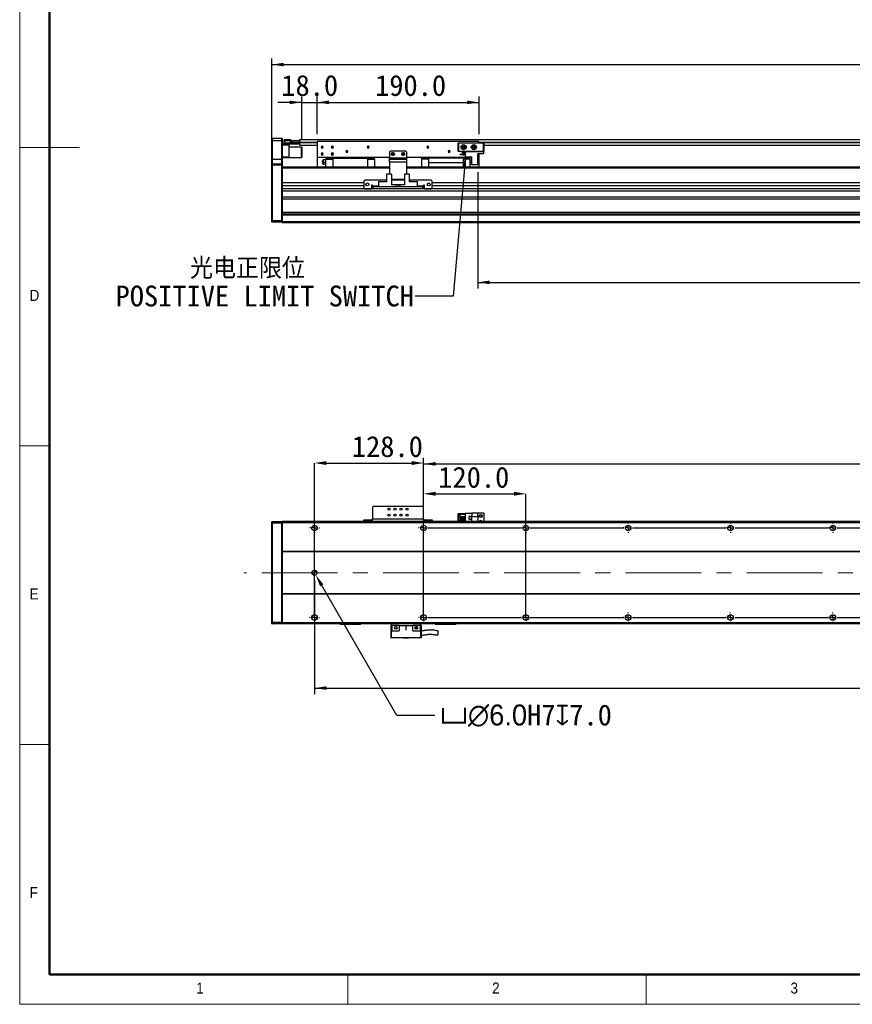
# Model space of a CAD drawing. Header units: millimetres. Extents: x 35 to 2924, y 35 to 2044.
# Tile 1 of 9: x 35 to 1012, y 35 to 1189. Entities that reach past the tile are written whole.
import ezdxf

# ---------------------------------------------------------------- set-up
doc = ezdxf.new("R2010")
doc.units = ezdxf.units.MM
doc.header["$LTSCALE"] = 7
doc.header["$PDSIZE"] = -1
doc.linetypes.add('CENTERX2', pattern=[20.32, 12.7, -2.54, 2.54, -2.54])
doc.layers.add('DIMNS', color=7, linetype='Continuous')
doc.styles.add('SLDTEXTSTYLE1', font='Gothic.ttf', dxfattribs={"width": 0.913})
doc.styles.add('SLDTEXTSTYLE10', font='txt', dxfattribs={"bigfont": 'bigfont'})
doc.styles.add('SLDTEXTSTYLE9', font='txt')
doc.dimstyles.new('SLDDIMSTYLE0', dxfattribs={"dimtxt": 24.5, "dimasz": 14, "dimexe": 0, "dimexo": 0.0625, "dimgap": 6.125, "dimtad": 2, "dimdec": 1, "dimrnd": 1e-09, "dimzin": 4, "dimdsep": 46, "dimtxsty": 'SLDTEXTSTYLE9', "dimsah": 1, "dimcen": 0.09, "dimadec": 0, "dimazin": 1, "dimtfac": 1, "dimtdec": 1, "dimtofl": 0, "dimtmove": 0, "dimatfit": 3, "dimfxl": 0, "dimfrac": 2, "dimtolj": 1, "dimtzin": 12, "dimarcsym": 0})
doc.dimstyles.new('SLDDIMSTYLE1', dxfattribs={"dimtxt": 24.5, "dimasz": 14, "dimexe": 0, "dimexo": 0.0625, "dimgap": 6.125, "dimtad": 2, "dimdec": 1, "dimrnd": 1e-09, "dimzin": 4, "dimdsep": 46, "dimtxsty": 'SLDTEXTSTYLE9', "dimsah": 1, "dimcen": 0.09, "dimadec": 0, "dimazin": 1, "dimtfac": 1, "dimtdec": 1, "dimtmove": 0, "dimatfit": 0, "dimfxl": 0, "dimfrac": 2, "dimtolj": 1, "dimtzin": 12, "dimarcsym": 0})
doc.dimstyles.new('SLDDIMSTYLE2', dxfattribs={"dimtxt": 0.18, "dimasz": 14, "dimexe": 0, "dimexo": 0.0625, "dimgap": 0, "dimtad": 0, "dimtih": 1, "dimtoh": 1, "dimdec": 0, "dimrnd": 1e-09, "dimzin": 0, "dimdsep": 46, "dimtxsty": 'Standard', "dimsah": 1, "dimcen": 0.09, "dimadec": 0, "dimazin": 0, "dimtfac": 14, "dimtdec": 0, "dimtofl": 0, "dimtmove": 0, "dimatfit": 3, "dimfxl": 0, "dimfrac": 2, "dimtolj": 1, "dimtzin": 0, "dimarcsym": 0})
doc.dimstyles.new('SLDDIMSTYLE4', dxfattribs={"dimtxt": 24.5, "dimasz": 14, "dimexe": 0, "dimexo": 0.0625, "dimgap": 6.125, "dimtad": 0, "dimtih": 1, "dimtoh": 1, "dimdec": 1, "dimrnd": 1e-09, "dimzin": 4, "dimdsep": 46, "dimtxsty": 'SLDTEXTSTYLE9', "dimsah": 1, "dimcen": 0, "dimadec": 0, "dimazin": 1, "dimtfac": 1, "dimtdec": 1, "dimtofl": 0, "dimtmove": 0, "dimatfit": 3, "dimfxl": 0, "dimfrac": 2, "dimtolj": 1, "dimtzin": 12, "dimarcsym": 0})

# ---------------------------------------------------------------- blocks, each defined once
blk = doc.blocks.new('_D')
at = {"layer": 'DIMNS'}
for p, q in [((330.8, 1027.7), (330.8, 1143.6)), ((2366.8, 1027.7), (2366.8, 1143.6)), ((330.8, 1136.6), (2366.8, 1136.6))]:
    blk.add_line(p, q, dxfattribs=at)
for points in [[(330.8, 1136.6), (344.8, 1134.5), (344.8, 1138.7)], [(2366.8, 1136.6), (2352.8, 1138.7), (2352.8, 1134.5)]]:
    blk.add_solid(points, dxfattribs=at)
at = {"layer": 'DIMNS', "insert": (1302.7, 1168.7), "char_height": 24.5, "attachment_point": 1, "style": 'SLDTEXTSTYLE9'}
blk.add_mtext('2036.0', dxfattribs=at)
blk = doc.blocks.new('_D_1')
at = {"layer": 'DIMNS'}
for p, q in [((365.8, 1048.4), (365.8, 1099.3)), ((383.8, 1055.2), (383.8, 1099.3)), ((365.8, 1092.3), (337.8, 1092.3)), ((365.8, 1092.3), (383.8, 1092.3)), ((383.8, 1092.3), (411.8, 1092.3))]:
    blk.add_line(p, q, dxfattribs=at)
for points in [[(365.8, 1092.3), (351.8, 1094.4), (351.8, 1090.2)], [(383.8, 1092.3), (397.8, 1090.2), (397.8, 1094.4)]]:
    blk.add_solid(points, dxfattribs=at)
at = {"layer": 'DIMNS', "insert": (341.9, 1124.4), "char_height": 24.5, "attachment_point": 1, "style": 'SLDTEXTSTYLE9'}
blk.add_mtext('18.0', dxfattribs=at)
blk = doc.blocks.new('_D_2')
at = {"layer": 'DIMNS'}
for p, q in [((383.8, 1055.2), (383.8, 1099.3)), ((573.8, 1055.2), (573.8, 1099.3)), ((383.8, 1092.3), (573.8, 1092.3))]:
    blk.add_line(p, q, dxfattribs=at)
for points in [[(383.8, 1092.3), (397.8, 1090.2), (397.8, 1094.4)], [(573.8, 1092.3), (559.8, 1094.4), (559.8, 1090.2)]]:
    blk.add_solid(points, dxfattribs=at)
at = {"layer": 'DIMNS', "insert": (451.9, 1124.4), "char_height": 24.5, "attachment_point": 1, "style": 'SLDTEXTSTYLE9'}
blk.add_mtext('190.0', dxfattribs=at)
blk = doc.blocks.new('_D_4')
at = {"layer": 'DIMNS'}
for p, q in [((572.3, 1010.4), (572.3, 874.3)), ((2092.3, 1006.9), (2092.3, 874.3)), ((572.3, 881.3), (2092.3, 881.3))]:
    blk.add_line(p, q, dxfattribs=at)
for points in [[(572.3, 881.3), (586.3, 879.2), (586.3, 883.4)], [(2092.3, 881.3), (2078.3, 883.4), (2078.3, 879.2)]]:
    blk.add_solid(points, dxfattribs=at)
at = {"layer": 'DIMNS', "char_height": 24.5, "attachment_point": 1, "style": 'SLDTEXTSTYLE9'}
for s, insert in [('Stroke T=', (1235.1, 913.4)), ('1520.0', (1376.6, 913.4))]:
    blk.add_mtext(s, dxfattribs=dict(at, insert=insert))
blk = doc.blocks.new('SW_NOTE_3')
at = {"layer": 'DIMNS', "color": 0, "char_height": 24.5, "attachment_point": 1}
for s, insert, style in [('    光电正限位', (-351.6, 45), 'SLDTEXTSTYLE10'), ('POSITIVE LIMIT SWITCH', (-351.6, 12.6), 'SLDTEXTSTYLE9')]:
    blk.add_mtext(s, dxfattribs=dict(at, insert=insert, style=style))
blk = doc.blocks.new('_D_13')
at = {"layer": 'DIMNS'}
for p, q in [((380.8, 532), (380.8, 398.7)), ((2316.8, 526.4), (2316.8, 398.7)), ((380.8, 405.7), (2316.8, 405.7))]:
    blk.add_line(p, q, dxfattribs=at)
for points in [[(380.8, 405.7), (394.8, 403.6), (394.8, 407.8)], [(2316.8, 405.7), (2302.8, 407.8), (2302.8, 403.6)]]:
    blk.add_solid(points, dxfattribs=at)
at = {"layer": 'DIMNS', "insert": (1319.4, 437.8), "char_height": 24.5, "attachment_point": 1, "style": 'SLDTEXTSTYLE9'}
blk.add_mtext('1936.0', dxfattribs=at)
blk = doc.blocks.new('_D_15')
at = {"layer": 'Defpoints', "color": 0}
for p in [(379.3, 543.5), (382.3, 538.3)]:
    blk.add_point(p, dxfattribs=at)
at = {"layer": 'DIMNS', "color": 0, "lineweight": -2}
for p, q in [((477.3, 373.7), (389.3, 526.1)), ((522, 373.7), (477.3, 373.7))]:
    blk.add_line(p, q, dxfattribs=at)
at = {"layer": 'DIMNS', "color": 0}
blk.add_solid([(391.3, 527.3), (387.3, 525), (382.3, 538.3)], dxfattribs=at)
at = {"layer": 'DIMNS', "color": 0, "insert": (528.2, 386.4), "char_height": 24.5, "attachment_point": 1, "style": 'SLDTEXTSTYLE9'}
blk.add_mtext('\\A1;{\\fGDT|b0|i0|c134|p2;v\\fMS PGothic|b0|i0|c128|p34;∅6.0}H7{\\fGDT|b0|i0|c134|p2;x}7.0', dxfattribs=at)
blk = doc.blocks.new('_D_18')
at = {"layer": 'DIMNS'}
for p, q in [((508.8, 608.1), (508.8, 675.5)), ((2188.8, 608.1), (2188.8, 675.5)), ((508.8, 668.5), (2188.8, 668.5))]:
    blk.add_line(p, q, dxfattribs=at)
for points in [[(508.8, 668.5), (522.8, 666.4), (522.8, 670.6)], [(2188.8, 668.5), (2174.8, 670.6), (2174.8, 666.4)]]:
    blk.add_solid(points, dxfattribs=at)
at = {"layer": 'DIMNS', "char_height": 24.5, "attachment_point": 1, "style": 'SLDTEXTSTYLE9'}
for s, insert in [('1680.0', (1184.4, 700.6)), ('=14×120.0(PITCH)', (1280.1, 700.6))]:
    blk.add_mtext(s, dxfattribs=dict(at, insert=insert))
blk = doc.blocks.new('_D_19')
at = {"layer": 'Defpoints', "color": 0}
for p in [(628.8, 633.5), (508.8, 599.2), (628.8, 488.4)]:
    blk.add_point(p, dxfattribs=at)
at = {"layer": 'DIMNS', "color": 0, "lineweight": -2}
for p, q in [((508.8, 599.3), (508.8, 633.5)), ((522.8, 633.5), (614.8, 633.5)), ((628.8, 488.4), (628.8, 633.5))]:
    blk.add_line(p, q, dxfattribs=at)
at = {"layer": 'DIMNS', "color": 0}
for points in [[(522.8, 635.8), (522.8, 631.2), (508.8, 633.5)], [(614.8, 635.8), (614.8, 631.2), (628.8, 633.5)]]:
    blk.add_solid(points, dxfattribs=at)
at = {"layer": 'DIMNS', "color": 0, "insert": (567.7, 665.1), "char_height": 24.5, "attachment_point": 2, "style": 'SLDTEXTSTYLE9'}
blk.add_mtext('\\A1;120.0', dxfattribs=at)
blk = doc.blocks.new('_D_20')
at = {"layer": 'Defpoints', "color": 0}
for p in [(508.8, 669.5), (380.8, 488.4), (508.8, 488.4)]:
    blk.add_point(p, dxfattribs=at)
at = {"layer": 'DIMNS', "color": 0, "lineweight": -2}
for p, q in [((380.8, 488.4), (380.8, 669.5)), ((394.8, 669.5), (494.8, 669.5)), ((508.8, 488.4), (508.8, 669.5))]:
    blk.add_line(p, q, dxfattribs=at)
at = {"layer": 'DIMNS', "color": 0}
for points in [[(394.8, 671.8), (394.8, 667.2), (380.8, 669.5)], [(494.8, 671.8), (494.8, 667.2), (508.8, 669.5)]]:
    blk.add_solid(points, dxfattribs=at)
at = {"layer": 'DIMNS', "color": 0, "insert": (466.3, 701.1), "char_height": 24.5, "attachment_point": 2, "style": 'SLDTEXTSTYLE9'}
blk.add_mtext('\\A1;128.0', dxfattribs=at)
blk = doc.blocks.new('SW_CENTERMARKSYMBOL_1')
at = {"layer": 'DIMNS', "color": 0}
for p, q in [((-5.08, 105), (-5.84, 105)), ((0, 105), (-2.54, 105)), ((0, 110.08), (0, 110.84)), ((0, 105), (0, 107.54)), ((0, 105), (0, 102.46)), ((0, 105), (2.54, 105)), ((5.08, 105), (5.84, 105)), ((242.92, 105), (242.16, 105)), ((248, 105), (245.46, 105)), ((248, 110.08), (248, 110.84)), ((248, 105), (248, 107.54)), ((248, 105), (248, 102.46)), ((248, 105), (250.54, 105)), ((253.08, 105), (253.84, 105)), ((0, 99.92), (0, 99.16)), ((248, 99.92), (248, 99.16)), ((-5.08, 0), (-5.84, 0)), ((0, 0), (-2.54, 0)), ((0, 5.08), (0, 5.84)), ((0, 0), (0, 2.54)), ((0, 0), (0, -2.54)), ((0, 0), (2.54, 0)), ((5.08, 0), (5.84, 0)), ((0, -5.08), (0, -5.84))]:
    blk.add_line(p, q, dxfattribs=at)
blk = doc.blocks.new('SW_CENTERMARKSYMBOL_2')
at = {"layer": 'DIMNS', "color": 0}
for p, q in [((-125.08, 0), (-125.84, 0)), ((-120, 0), (-122.54, 0)), ((-120, 5.08), (-120, 5.84)), ((-120, 0), (-120, 2.54)), ((-120, 0), (-120, -2.54)), ((-120, 0), (-117.46, 0)), ((-114.92, 0), (-5.08, 0)), ((-5.08, 0), (-5.84, 0)), ((0, 0), (-2.54, 0)), ((0, 0), (-2.54, 0)), ((0, 5.08), (0, 5.84)), ((0, 0), (0, 2.54)), ((0, 0), (0, 2.54)), ((0, 0), (0, -2.54)), ((0, 0), (2.54, 0)), ((0, 0), (0, -2.54)), ((0, 0), (2.54, 0)), ((5.08, 0), (5.84, 0)), ((5.08, 0), (114.92, 0)), ((114.92, 0), (114.16, 0)), ((120, 0), (117.46, 0)), ((120, 0), (117.46, 0)), ((120, 0), (117.46, 0)), ((120, 5.08), (120, 5.84)), ((120, 0), (120, 2.54)), ((120, 0), (120, 2.54)), ((120, 0), (120, 2.54)), ((120, 0), (120, -2.54)), ((120, 0), (122.54, 0)), ((120, 0), (120, -2.54)), ((120, 0), (122.54, 0)), ((120, 0), (120, -2.54)), ((120, 0), (122.54, 0)), ((125.08, 0), (125.84, 0)), ((125.08, 0), (234.92, 0)), ((234.92, 0), (234.16, 0)), ((240, 0), (237.46, 0)), ((240, 0), (237.46, 0)), ((240, 0), (237.46, 0)), ((240, 0), (237.46, 0)), ((240, 5.08), (240, 5.84)), ((240, 0), (240, 2.54)), ((240, 0), (240, 2.54)), ((240, 0), (240, 2.54)), ((240, 0), (240, 2.54)), ((240, 0), (240, -2.54)), ((240, 0), (242.54, 0)), ((240, 0), (240, -2.54)), ((240, 0), (242.54, 0)), ((240, 0), (240, -2.54)), ((240, 0), (242.54, 0)), ((240, 0), (240, -2.54)), ((240, 0), (242.54, 0)), ((245.08, 0), (245.84, 0)), ((245.08, 0), (354.92, 0)), ((354.92, 0), (354.16, 0)), ((360, 0), (357.46, 0)), ((360, 0), (357.46, 0)), ((360, 0), (357.46, 0)), ((360, 0), (357.46, 0)), ((360, 0), (357.46, 0)), ((360, 5.08), (360, 5.84)), ((360, 0), (360, 2.54)), ((360, 0), (360, 2.54)), ((360, 0), (360, 2.54)), ((360, 0), (360, 2.54)), ((360, 0), (360, 2.54)), ((360, 0), (360, -2.54)), ((360, 0), (362.54, 0)), ((360, 0), (360, -2.54)), ((360, 0), (362.54, 0)), ((360, 0), (360, -2.54)), ((360, 0), (362.54, 0)), ((360, 0), (360, -2.54)), ((360, 0), (362.54, 0)), ((360, 0), (360, -2.54)), ((360, 0), (362.54, 0)), ((365.08, 0), (365.84, 0)), ((365.08, 0), (474.92, 0)), ((-120, -5.08), (-120, -5.84)), ((0, -5.08), (0, -5.84)), ((120, -5.08), (120, -5.84)), ((240, -5.08), (240, -5.84)), ((360, -5.08), (360, -5.84))]:
    blk.add_line(p, q, dxfattribs=at)
blk = doc.blocks.new('SW_CENTERMARKSYMBOL_3')
at = {"layer": 'DIMNS', "color": 0}
for p, q in [((-245.08, 0), (-245.84, 0)), ((-240, 0), (-242.54, 0)), ((-240, 5.08), (-240, 5.84)), ((-240, 0), (-240, 2.54)), ((-240, 0), (-240, -2.54)), ((-240, 0), (-237.46, 0)), ((-234.92, 0), (-125.08, 0)), ((-125.08, 0), (-125.84, 0)), ((-120, 0), (-122.54, 0)), ((-120, 0), (-122.54, 0)), ((-120, 5.08), (-120, 5.84)), ((-120, 0), (-120, 2.54)), ((-120, 0), (-120, 2.54)), ((-120, 0), (-120, -2.54)), ((-120, 0), (-117.46, 0)), ((-120, 0), (-120, -2.54)), ((-120, 0), (-117.46, 0)), ((-114.92, 0), (-114.16, 0)), ((-114.92, 0), (-5.08, 0)), ((-5.08, 0), (-5.84, 0)), ((0, 0), (-2.54, 0)), ((0, 0), (-2.54, 0)), ((0, 0), (-2.54, 0)), ((0, 5.08), (0, 5.84)), ((0, 0), (0, 2.54)), ((0, 0), (0, 2.54)), ((0, 0), (0, 2.54)), ((0, 0), (0, -2.54)), ((0, 0), (2.54, 0)), ((0, 0), (0, -2.54)), ((0, 0), (2.54, 0)), ((0, 0), (0, -2.54)), ((0, 0), (2.54, 0)), ((5.08, 0), (5.84, 0)), ((5.08, 0), (114.92, 0)), ((114.92, 0), (114.16, 0)), ((120, 0), (117.46, 0)), ((120, 0), (117.46, 0)), ((120, 0), (117.46, 0)), ((120, 0), (117.46, 0)), ((120, 5.08), (120, 5.84)), ((120, 0), (120, 2.54)), ((120, 0), (120, 2.54)), ((120, 0), (120, 2.54)), ((120, 0), (120, 2.54)), ((120, 0), (120, -2.54)), ((120, 0), (122.54, 0)), ((120, 0), (120, -2.54)), ((120, 0), (122.54, 0)), ((120, 0), (120, -2.54)), ((120, 0), (122.54, 0)), ((120, 0), (120, -2.54)), ((120, 0), (122.54, 0)), ((125.08, 0), (125.84, 0)), ((125.08, 0), (234.92, 0)), ((234.92, 0), (234.16, 0)), ((240, 0), (237.46, 0)), ((240, 0), (237.46, 0)), ((240, 0), (237.46, 0)), ((240, 0), (237.46, 0)), ((240, 0), (237.46, 0)), ((240, 5.08), (240, 5.84)), ((240, 0), (240, 2.54)), ((240, 0), (240, 2.54)), ((240, 0), (240, 2.54)), ((240, 0), (240, 2.54)), ((240, 0), (240, 2.54)), ((240, 0), (240, -2.54)), ((240, 0), (242.54, 0)), ((240, 0), (240, -2.54)), ((240, 0), (242.54, 0)), ((240, 0), (240, -2.54)), ((240, 0), (242.54, 0)), ((240, 0), (240, -2.54)), ((240, 0), (242.54, 0)), ((240, 0), (240, -2.54)), ((240, 0), (242.54, 0)), ((245.08, 0), (245.84, 0)), ((245.08, 0), (354.92, 0)), ((-240, -5.08), (-240, -5.84)), ((-120, -5.08), (-120, -5.84)), ((0, -5.08), (0, -5.84)), ((120, -5.08), (120, -5.84)), ((240, -5.08), (240, -5.84))]:
    blk.add_line(p, q, dxfattribs=at)
blk = doc.blocks.new('SW_DOWELSYMBOL_0')
at = {"linetype": 'Continuous', "lineweight": 18}
h = blk.add_hatch(color=0, dxfattribs=at)
edge = h.paths.add_edge_path(flags=0)
edge.add_arc((0, 0), 3, 180, 270)
edge.add_line((0, -3), (0, 0))
edge.add_line((0, 0), (-3, 0))
h = blk.add_hatch(color=0, dxfattribs=at)
edge = h.paths.add_edge_path(flags=0)
edge.add_arc((0, 0), 3, 0, 90)
edge.add_line((0, 3), (0, 0))
edge.add_line((0, 0), (3, 0))
at = {"layer": 'DIMNS', "color": 0}
blk.add_circle((0, 0), 3, dxfattribs=at)

msp = doc.modelspace()

# ---------------------------------------------------------------- linework, layer by layer
at = {"color": 7, "linetype": 'Continuous', "lineweight": 18}
for p, q in [((35, 2044), (35, 35)), ((70, 2009), (70, 70)), ((35, 1039.5), (105, 1039.5)), ((35, 689.5), (70, 689.5)), ((70, 339.5), (35, 339.5)), ((70, 70), (2870, 70)), ((420, 35), (420, 70)), ((770, 70), (770, 35)), ((861, 70), (2870, 70)), ((35, 35), (2905, 35))]:
    msp.add_line(p, q, dxfattribs=at)
at = {"color": 7, "linetype": 'Continuous', "lineweight": 50}
for p, q in [((70, 2009), (70, 70)), ((70, 70), (2870, 70))]:
    msp.add_line(p, q, dxfattribs=at)
at = {"color": 7, "linetype": 'Continuous', "lineweight": 25}
for p, q in [((331.08, 1050.27), (330.78, 1049.97)), ((330.78, 1047.27), (330.78, 1049.97)), ((331.08, 1047.27), (330.78, 1047.27)), ((330.78, 1025.27), (330.78, 1047.27)), ((331.08, 1050.27), (331.08, 1047.27)), ((331.08, 1050.27), (342.48, 1050.27)), ((331.08, 1047.27), (331.08, 1025.27)), ((342.48, 1047.27), (331.08, 1047.27)), ((342.48, 1047.27), (342.48, 1050.27)), ((342.48, 1050.27), (342.78, 1049.97)), ((342.48, 1025.27), (342.48, 1047.27)), ((342.48, 1047.27), (342.78, 1047.27)), ((342.78, 1049.97), (342.78, 1047.27)), ((342.78, 1047.27), (342.78, 1025.27)), ((342.78, 1043.27), (345.58, 1043.27)), ((350.78, 1042.27), (342.78, 1042.27)), ((345.28, 1048.47), (345.58, 1048.77)), ((345.28, 1047.27), (345.28, 1048.47)), ((345.28, 1044.77), (345.28, 1047.27)), ((345.28, 1047.27), (345.58, 1047.27)), ((345.28, 1043.57), (345.28, 1044.77)), ((345.58, 1044.77), (345.28, 1044.77)), ((345.58, 1043.27), (345.28, 1043.57)), ((345.58, 1048.77), (345.58, 1047.27)), ((345.58, 1048.77), (352.78, 1048.77)), ((345.58, 1047.27), (345.58, 1044.77)), ((352.78, 1047.27), (345.58, 1047.27)), ((345.58, 1044.77), (345.58, 1043.27)), ((345.58, 1044.77), (362.98, 1044.77)), ((362.98, 1043.27), (345.58, 1043.27)), ((350.78, 1043.27), (350.78, 1042.27)), ((350.78, 1042.27), (350.78, 1028.27)), ((365.48, 1039.77), (350.78, 1039.77)), ((352.78, 1048.77), (352.78, 1047.27)), ((352.78, 1044.97), (352.78, 1047.27)), ((352.78, 1045.27), (362.98, 1045.27)), ((362.98, 1044.97), (352.78, 1044.97)), ((353.28, 1045.27), (353.28, 1045.47)), ((353.28, 1045.47), (353.78, 1045.47)), ((353.78, 1045.47), (353.78, 1047.47)), ((353.78, 1047.47), (354.28, 1047.47)), ((354.28, 1045.47), (353.78, 1045.47)), ((354.28, 1047.47), (354.28, 1045.47)), ((354.28, 1047.47), (363.28, 1047.47)), ((354.28, 1045.47), (363.28, 1045.47)), ((362.98, 1045.27), (363.28, 1044.97)), ((362.98, 1045.27), (362.98, 1044.97)), ((362.98, 1045.27), (363.78, 1045.27)), ((362.98, 1044.77), (362.98, 1044.97)), ((362.98, 1044.97), (363.28, 1044.97)), ((362.98, 1043.27), (362.98, 1044.77)), ((362.98, 1044.77), (363.28, 1044.77)), ((362.98, 1043.27), (363.28, 1043.57)), ((363.28, 1045.47), (363.28, 1047.47)), ((363.28, 1047.47), (363.78, 1047.47)), ((363.78, 1045.47), (363.28, 1045.47)), ((363.28, 1044.97), (363.28, 1044.77)), ((363.28, 1044.77), (363.28, 1043.57)), ((363.78, 1048.62), (2334.78, 1048.62)), ((363.78, 1047.47), (363.78, 1048.62)), ((363.78, 1047.47), (363.78, 1047.28)), ((363.78, 1045.62), (363.78, 1047.28)), ((363.78, 1045.12), (363.78, 1045.62)), ((363.78, 1042.12), (363.78, 1045.12)), ((363.78, 1042.12), (383.78, 1042.12)), ((365.78, 1039.47), (365.48, 1039.77)), ((365.48, 1028.17), (365.48, 1039.77)), ((365.78, 1039.47), (365.78, 1028.45)), ((573.78, 1046.27), (383.78, 1046.27)), ((383.78, 1046.27), (383.78, 1027.77)), ((389.78, 1039.77), (388.53, 1039.77)), ((389.78, 1039.77), (391.03, 1039.77)), ((401.78, 1039.77), (400.53, 1039.77)), ((401.78, 1039.77), (403.03, 1039.77)), ((443.78, 1039.77), (442.53, 1039.77)), ((443.78, 1039.77), (445.03, 1039.77)), ((513.78, 1039.77), (512.53, 1039.77)), ((513.78, 1039.77), (515.03, 1039.77)), ((549.28, 1044.47), (549.58, 1044.77)), ((549.28, 1035.07), (549.28, 1044.47)), ((549.58, 1044.35), (549.28, 1044.47)), ((549.58, 1044.77), (549.7, 1044.47)), ((549.58, 1044.77), (578.98, 1044.77)), ((549.7, 1044.47), (549.58, 1044.35)), ((549.58, 1044.35), (549.58, 1035.2)), ((578.85, 1044.47), (549.7, 1044.47)), ((555.78, 1039.77), (554.53, 1039.77)), ((555.78, 1039.77), (557.03, 1039.77)), ((567.78, 1039.77), (566.53, 1039.77)), ((567.78, 1039.77), (569.03, 1039.77)), ((573.78, 1046.27), (573.78, 1044.77)), ((578.98, 1044.77), (578.85, 1044.47)), ((578.98, 1044.35), (578.85, 1044.47)), ((578.98, 1044.77), (579.28, 1044.47)), ((579.28, 1044.47), (578.98, 1044.35)), ((578.98, 1035.2), (578.98, 1044.35)), ((579.28, 1044.47), (579.28, 1035.07)), ((579.28, 1042.12), (2120.28, 1042.12)), ((342.78, 1028.27), (350.78, 1028.27)), ((350.78, 1027.27), (342.78, 1027.27)), ((350.78, 1028.27), (350.78, 1027.27)), ((350.78, 1027.77), (365.48, 1027.77)), ((365.48, 1027.77), (365.48, 1028.17)), ((365.48, 1027.77), (365.78, 1028.07)), ((365.78, 1028.45), (365.78, 1028.07)), ((468.78, 1027.77), (383.78, 1027.77)), ((383.78, 1027.77), (383.78, 1016.27)), ((389.78, 1031.77), (388.53, 1031.77)), ((389.78, 1031.77), (391.03, 1031.77)), ((401.78, 1031.77), (400.53, 1031.77)), ((401.78, 1031.77), (403.03, 1031.77)), ((402.53, 1026.77), (402.53, 1027.77)), ((418.78, 1034.77), (417.53, 1034.77)), ((418.78, 1034.77), (420.03, 1034.77)), ((443.03, 1026.77), (443.03, 1027.77)), ((469.78, 1035.27), (468.78, 1034.27)), ((468.78, 1034.27), (468.78, 1027.27)), ((468.78, 1027.27), (488.78, 1027.27)), ((468.78, 1025.77), (468.78, 1027.27)), ((487.78, 1035.27), (469.78, 1035.27)), ((472.78, 1031.77), (471.53, 1031.77)), ((472.78, 1031.77), (474.03, 1031.77)), ((484.78, 1031.77), (483.53, 1031.77)), ((484.78, 1031.77), (486.03, 1031.77)), ((488.78, 1034.27), (487.78, 1035.27)), ((488.78, 1034.27), (488.78, 1027.27)), ((565.33, 1027.77), (488.78, 1027.77)), ((488.78, 1027.27), (488.78, 1025.77)), ((514.53, 1027.77), (514.53, 1026.77)), ((538.78, 1034.77), (537.53, 1034.77)), ((538.78, 1034.77), (540.03, 1034.77)), ((549.58, 1035.2), (549.28, 1035.07)), ((549.58, 1034.77), (549.28, 1035.07)), ((549.58, 1035.2), (549.7, 1035.07)), ((549.7, 1035.07), (549.58, 1034.77)), ((557.78, 1034.77), (549.58, 1034.77)), ((549.7, 1035.07), (578.85, 1035.07)), ((551.58, 1031.22), (551.58, 1031.52)), ((551.58, 1031.52), (557.78, 1031.52)), ((551.58, 1031.22), (557.78, 1031.22)), ((553.98, 1034.17), (557.78, 1034.17)), ((553.98, 1033.47), (553.98, 1034.17)), ((553.98, 1033.47), (557.78, 1033.47)), ((554.53, 1031.77), (554.55, 1031.52)), ((555.78, 1031.77), (554.53, 1031.77)), ((555.03, 1026.77), (555.03, 1027.77)), ((555.78, 1031.77), (557.03, 1031.77)), ((557, 1031.52), (557.03, 1031.77)), ((557.78, 1028.57), (557.78, 1034.77)), ((557.78, 1034.77), (579.28, 1034.77)), ((557.78, 1028.57), (565.33, 1028.57)), ((565.33, 1019.27), (565.33, 1028.57)), ((572.28, 1019.27), (572.28, 1032.17)), ((579.28, 1032.17), (572.28, 1032.17)), ((573.78, 1027.77), (572.28, 1027.77)), ((573.78, 1032.17), (573.78, 1027.77)), ((573.78, 1027.77), (573.78, 1016.27)), ((578.85, 1035.07), (578.98, 1035.2)), ((578.85, 1035.07), (578.98, 1034.77)), ((579.28, 1035.07), (578.98, 1035.2)), ((579.28, 1035.07), (578.98, 1034.77)), ((579.28, 1032.17), (579.28, 1034.77)), ((331.08, 1025.27), (330.78, 1025.27)), ((330.78, 1019.97), (330.78, 1025.27)), ((331.08, 1020.27), (330.78, 1019.97)), ((330.78, 1018.77), (330.78, 1019.97)), ((330.78, 953.9), (330.78, 1018.77)), ((331.08, 1018.77), (330.78, 1018.77)), ((331.08, 1025.27), (331.08, 1020.27)), ((342.48, 1025.27), (331.08, 1025.27)), ((331.08, 1020.27), (331.08, 1018.77)), ((331.08, 1020.27), (342.48, 1020.27)), ((331.08, 1018.77), (331.08, 953.77)), ((342.48, 1018.77), (331.08, 1018.77)), ((342.48, 1020.27), (342.48, 1025.27)), ((342.78, 1025.27), (342.48, 1025.27)), ((342.48, 1018.77), (342.48, 1020.27)), ((342.78, 1019.97), (342.48, 1020.27)), ((342.48, 953.77), (342.48, 1018.77)), ((342.78, 1018.77), (342.48, 1018.77)), ((342.78, 1025.27), (342.78, 1019.97)), ((342.78, 1019.97), (342.78, 1018.77)), ((342.78, 1018.77), (342.78, 1015.99)), ((468.78, 1016.27), (342.78, 1016.27)), ((342.78, 1015.99), (342.78, 1015.27)), ((394.28, 1024.77), (391.96, 1024.77)), ((391.96, 1022.27), (394.28, 1022.27)), ((394.28, 1019.77), (391.96, 1019.77)), ((402.53, 1026.67), (394.28, 1026.67)), ((394.28, 1026.67), (394.28, 1025.72)), ((394.28, 1025.72), (402.53, 1025.72)), ((394.28, 1016.27), (394.28, 1025.72)), ((402.53, 1026.77), (443.03, 1026.77)), ((402.53, 1016.27), (402.53, 1026.77)), ((443.03, 1026.77), (443.03, 1016.27)), ((451.28, 1026.67), (443.03, 1026.67)), ((443.03, 1025.72), (451.28, 1025.72)), ((451.28, 1025.72), (451.28, 1026.67)), ((451.28, 1025.72), (451.28, 1016.27)), ((468.78, 1025.77), (488.78, 1025.77)), ((468.78, 1022.27), (468.78, 1025.77)), ((468.78, 1022.27), (468.78, 1008.02)), ((488.78, 1022.27), (468.78, 1022.27)), ((488.78, 1025.77), (488.78, 1022.27)), ((488.78, 1022.27), (488.78, 1008.02)), ((2092.28, 1016.27), (488.78, 1016.27)), ((514.53, 1026.67), (506.28, 1026.67)), ((506.28, 1026.67), (506.28, 1025.72)), ((514.53, 1025.72), (506.28, 1025.72)), ((506.28, 1025.72), (506.28, 1016.27)), ((555.03, 1026.77), (514.53, 1026.77)), ((514.53, 1026.77), (514.53, 1021.77)), ((514.53, 1021.77), (555.03, 1021.77)), ((514.53, 1021.77), (514.53, 1021.47)), ((555.03, 1021.47), (514.53, 1021.47)), ((514.53, 1021.47), (514.53, 1016.27)), ((555.03, 1026.77), (555.03, 1021.77)), ((563.28, 1026.67), (555.03, 1026.67)), ((563.28, 1025.72), (555.03, 1025.72)), ((555.03, 1021.47), (555.03, 1021.77)), ((555.03, 1021.47), (555.03, 1016.27)), ((563.28, 1025.72), (563.28, 1026.67)), ((563.28, 1016.27), (563.28, 1025.72)), ((563.28, 1024.77), (565.33, 1024.77)), ((563.28, 1022.27), (565.33, 1022.27)), ((565.33, 1019.77), (563.28, 1019.77)), ((572.28, 1019.27), (565.33, 1019.27)), ((342.78, 1015.27), (342.78, 997.82)), ((465.28, 1008.02), (465.28, 999.12)), ((471.28, 1008.02), (465.28, 1008.02)), ((471.28, 1008.02), (471.28, 995.62)), ((486.28, 1008.02), (486.28, 995.62)), ((492.28, 1008.02), (486.28, 1008.02)), ((492.28, 999.12), (492.28, 1008.02)), ((342.78, 997.82), (342.78, 994.42)), ((438.78, 997.82), (342.78, 997.82)), ((438.78, 994.42), (342.78, 994.42)), ((342.78, 994.42), (342.78, 990.9)), ((439.78, 1001.12), (438.78, 1000.12)), ((438.78, 1000.12), (438.78, 992.12)), ((465.28, 1001.12), (439.78, 1001.12)), ((448.78, 995.12), (447.78, 995.12)), ((447.78, 995.12), (447.78, 991.12)), ((448.78, 994.42), (447.78, 994.42)), ((448.78, 994.12), (448.78, 995.12)), ((448.78, 994.12), (448.78, 993.12)), ((448.78, 991.12), (448.78, 993.12)), ((448.78, 993.12), (449.78, 993.12)), ((449.78, 993.12), (449.78, 991.12)), ((507.78, 993.12), (449.78, 993.12)), ((456.08, 999.62), (463.88, 999.62)), ((456.08, 999.62), (456.08, 999.12)), ((456.08, 999.12), (456.08, 993.12)), ((465.28, 999.12), (456.08, 999.12)), ((464.38, 999.12), (463.88, 999.62)), ((486.28, 1001.77), (471.28, 1001.77)), ((486.28, 1001.12), (471.28, 1001.12)), ((476.78, 995.62), (471.28, 995.62)), ((476.78, 993.12), (476.78, 995.62)), ((478.78, 995.62), (476.78, 995.62)), ((478.78, 995.62), (478.78, 993.12)), ((480.78, 995.62), (478.78, 995.62)), ((480.78, 995.62), (480.78, 993.12)), ((486.28, 995.62), (480.78, 995.62)), ((517.78, 1001.12), (492.28, 1001.12)), ((501.48, 999.12), (492.28, 999.12)), ((493.68, 999.62), (493.18, 999.12)), ((493.68, 999.62), (501.48, 999.62)), ((501.48, 999.12), (501.48, 999.62)), ((501.48, 993.12), (501.48, 999.12)), ((507.78, 991.12), (507.78, 993.12)), ((507.78, 993.12), (508.78, 993.12)), ((509.78, 995.12), (508.78, 995.12)), ((508.78, 995.12), (508.78, 994.12)), ((509.78, 994.42), (508.78, 994.42)), ((508.78, 993.12), (508.78, 994.12)), ((508.78, 993.12), (508.78, 991.12)), ((509.78, 991.12), (509.78, 995.12)), ((518.78, 1000.12), (517.78, 1001.12)), ((518.78, 992.12), (518.78, 1000.12)), ((2178.78, 997.82), (518.78, 997.82)), ((2178.78, 994.42), (518.78, 994.42)), ((2354.78, 990.9), (342.78, 990.9)), ((342.78, 990.9), (342.78, 989.59)), ((342.78, 989.59), (342.78, 953.9)), ((2354.78, 988.3), (342.78, 988.3)), ((2354.78, 981.37), (342.78, 981.37)), ((438.78, 992.12), (439.78, 991.12)), ((439.78, 991.12), (447.78, 991.12)), ((449.78, 991.12), (448.78, 991.12)), ((507.78, 991.12), (449.78, 991.12)), ((508.78, 991.12), (507.78, 991.12)), ((509.78, 991.12), (517.78, 991.12)), ((517.78, 991.12), (518.78, 992.12)), ((2354.78, 978.77), (342.78, 978.77)), ((2354.78, 963.27), (342.78, 963.27)), ((2354.78, 961.27), (342.78, 961.27)), ((2354.78, 960.27), (342.78, 960.27)), ((330.78, 952.07), (330.78, 953.9)), ((330.78, 953.9), (331.08, 953.77)), ((330.78, 952.07), (331.08, 951.77)), ((331.08, 953.77), (331.08, 951.77)), ((331.08, 953.77), (342.48, 953.77)), ((342.48, 951.77), (331.08, 951.77)), ((342.78, 953.9), (342.48, 953.77)), ((342.48, 951.77), (342.48, 953.77)), ((342.78, 952.07), (342.48, 951.77)), ((342.78, 953.9), (342.78, 953.7)), ((342.78, 953.7), (342.78, 952.27)), ((2354.78, 952.27), (342.78, 952.27)), ((342.78, 952.27), (342.78, 951.27)), ((2354.78, 951.27), (342.78, 951.27)), ((449.78, 618.66), (448.78, 617.66)), ((448.78, 617.66), (448.78, 603.86)), ((507.78, 618.66), (449.78, 618.66)), ((508.78, 617.66), (507.78, 618.66)), ((508.78, 603.86), (508.78, 617.66)), ((330.78, 600.56), (331.08, 600.86)), ((330.78, 598.73), (330.78, 600.56)), ((331.08, 600.86), (331.08, 598.86)), ((331.08, 600.86), (342.48, 600.86)), ((342.48, 598.86), (342.48, 600.86)), ((342.78, 600.56), (342.48, 600.86)), ((2354.78, 600.86), (342.78, 600.86)), ((342.78, 600.86), (342.78, 600.56)), ((342.78, 600.56), (342.78, 600.36)), ((2354.78, 600.36), (342.78, 600.36)), ((342.78, 600.36), (342.78, 599.36)), ((438.78, 600.86), (438.78, 602.86)), ((438.78, 602.86), (439.78, 602.86)), ((439.78, 602.86), (439.78, 600.86)), ((439.78, 602.86), (447.78, 602.86)), ((447.78, 602.86), (447.78, 600.86)), ((448.78, 602.86), (447.78, 602.86)), ((508.78, 603.86), (448.78, 603.86)), ((448.78, 600.86), (448.78, 603.86)), ((508.78, 603.86), (508.78, 600.86)), ((509.78, 602.86), (508.78, 602.86)), ((509.78, 602.86), (509.78, 600.86)), ((509.78, 602.86), (517.78, 602.86)), ((517.78, 600.86), (517.78, 602.86)), ((517.78, 602.86), (518.78, 602.86)), ((518.78, 602.86), (518.78, 600.86)), ((549.58, 610.36), (549.28, 610.06)), ((549.58, 610.06), (549.28, 610.06)), ((549.28, 600.86), (549.28, 610.06)), ((549.58, 610.36), (549.7, 610.36)), ((549.7, 610.36), (549.58, 610.06)), ((553.98, 610.06), (549.58, 610.06)), ((549.58, 610.06), (549.58, 600.86)), ((549.7, 610.36), (553.98, 610.36)), ((551.58, 609.42), (557.78, 609.42)), ((551.58, 606.92), (551.58, 609.42)), ((551.58, 606.92), (557.78, 606.92)), ((551.58, 604.38), (551.58, 605.88)), ((551.58, 605.88), (557.78, 605.88)), ((551.58, 604.38), (557.78, 604.38)), ((551.58, 601.84), (551.58, 603.34)), ((551.58, 603.34), (557.78, 603.34)), ((551.58, 601.84), (557.78, 601.84)), ((553.98, 609.42), (553.98, 610.36)), ((553.98, 610.36), (557.78, 610.36)), ((553.98, 605.88), (553.98, 606.92)), ((553.98, 603.34), (553.98, 604.38)), ((553.98, 600.86), (553.98, 601.84)), ((557.78, 600.86), (557.78, 610.66)), ((557.78, 610.66), (565.33, 610.66)), ((565.08, 606.96), (561.88, 606.96)), ((561.88, 606.96), (561.88, 603.76)), ((561.88, 603.76), (565.08, 603.76)), ((561.98, 606.86), (561.98, 603.86)), ((564.98, 606.86), (561.98, 606.86)), ((561.98, 603.86), (564.98, 603.86)), ((564.98, 603.86), (564.98, 606.86)), ((565.08, 603.76), (565.08, 606.96)), ((572.28, 610.66), (565.33, 610.66)), ((565.33, 610.66), (565.33, 606.36)), ((572.28, 606.36), (565.33, 606.36)), ((565.33, 601.36), (565.33, 606.36)), ((565.33, 601.36), (572.28, 601.36)), ((565.33, 601.36), (565.33, 600.86)), ((572.28, 606.36), (572.28, 610.66)), ((579.28, 610.66), (572.28, 610.66)), ((572.28, 606.36), (572.28, 601.36)), ((572.28, 600.86), (572.28, 601.36)), ((579.28, 610.66), (579.28, 600.86)), ((330.78, 598.73), (331.08, 598.86)), ((330.78, 482.98), (330.78, 598.73)), ((331.08, 598.86), (331.08, 482.86)), ((342.48, 598.86), (331.08, 598.86)), ((342.48, 482.86), (342.48, 598.86)), ((342.78, 598.73), (342.48, 598.86)), ((2354.78, 599.36), (342.78, 599.36)), ((342.78, 599.36), (342.78, 565.86)), ((2354.78, 565.86), (342.78, 565.86)), ((342.78, 565.86), (342.78, 565.36)), ((2354.78, 565.36), (342.78, 565.36)), ((342.78, 565.36), (342.78, 516.36)), ((2354.78, 516.36), (342.78, 516.36)), ((342.78, 516.36), (342.78, 515.86)), ((2354.78, 515.86), (342.78, 515.86)), ((342.78, 515.86), (342.78, 482.36)), ((330.78, 481.16), (330.78, 482.98)), ((330.78, 482.98), (331.08, 482.86)), ((330.78, 481.16), (331.08, 480.86)), ((331.08, 482.86), (331.08, 480.86)), ((331.08, 482.86), (342.48, 482.86)), ((342.48, 480.86), (331.08, 480.86)), ((342.78, 482.98), (342.48, 482.86)), ((342.48, 480.86), (342.48, 482.86)), ((342.78, 481.16), (342.48, 480.86)), ((2354.78, 482.36), (342.78, 482.36)), ((342.78, 482.36), (342.78, 481.36)), ((342.78, 481.36), (342.78, 481.16)), ((2354.78, 481.36), (342.78, 481.36)), ((342.78, 481.16), (342.78, 480.86)), ((2354.78, 480.86), (342.78, 480.86)), ((410.78, 480.66), (410.78, 480.86)), ((410.78, 480.66), (411.08, 480.36)), ((410.78, 480.66), (411.78, 480.66)), ((411.9, 480.36), (411.08, 480.36)), ((411.78, 480.86), (411.78, 480.66)), ((411.9, 480.36), (411.78, 480.66)), ((411.78, 480.66), (433.78, 480.66)), ((433.65, 480.36), (411.9, 480.36)), ((433.65, 480.36), (433.78, 480.66)), ((434.48, 480.36), (433.65, 480.36)), ((433.78, 480.66), (433.78, 480.86)), ((433.78, 480.66), (434.78, 480.66)), ((434.48, 480.36), (434.78, 480.66)), ((434.78, 480.86), (434.78, 480.66)), ((470.28, 478.96), (470.28, 464.56)), ((471.48, 478.96), (470.28, 478.96)), ((471.28, 478.96), (471.28, 480.86)), ((471.48, 478.96), (471.48, 472.96)), ((480.28, 478.96), (471.48, 478.96)), ((480.28, 478.96), (480.28, 472.96)), ((480.28, 478.96), (488.03, 478.96)), ((488.53, 478.96), (488.03, 478.96)), ((488.03, 478.96), (488.03, 474.21)), ((488.53, 478.96), (496.28, 478.96)), ((488.53, 474.21), (488.53, 478.96)), ((496.28, 472.96), (496.28, 478.96)), ((505.08, 478.96), (496.28, 478.96)), ((499.81, 477.5), (499.58, 477.37)), ((499.66, 477.41), (499.82, 477.51)), ((499.66, 477.41), (499.82, 477.51)), ((501.29, 477.01), (501.42, 476.61)), ((505.08, 472.96), (505.08, 478.96)), ((506.28, 478.96), (505.08, 478.96)), ((505.28, 478.96), (505.28, 480.86)), ((506.28, 464.56), (506.28, 478.96)), ((522.78, 480.66), (522.78, 480.86)), ((522.78, 480.66), (523.08, 480.36)), ((522.78, 480.66), (523.78, 480.66)), ((523.9, 480.36), (523.08, 480.36)), ((523.78, 480.86), (523.78, 480.66)), ((523.9, 480.36), (523.78, 480.66)), ((523.78, 480.66), (545.78, 480.66)), ((545.65, 480.36), (523.9, 480.36)), ((545.65, 480.36), (545.78, 480.66)), ((546.48, 480.36), (545.65, 480.36)), ((545.78, 480.66), (545.78, 480.86)), ((545.78, 480.66), (546.78, 480.66)), ((546.48, 480.36), (546.78, 480.66)), ((546.78, 480.86), (546.78, 480.66)), ((471.28, 464.56), (470.28, 464.56)), ((471.48, 472.96), (471.28, 472.96)), ((471.28, 464.56), (471.28, 472.96)), ((505.28, 464.56), (471.28, 464.56)), ((471.48, 472.96), (480.28, 472.96)), ((485.28, 464.56), (485.28, 464.36)), ((485.96, 464.36), (485.28, 464.36)), ((491.28, 464.36), (485.96, 464.36)), ((491.28, 464.36), (491.28, 464.56)), ((496.28, 472.96), (505.08, 472.96)), ((505.28, 472.96), (505.08, 472.96)), ((505.28, 472.96), (505.28, 464.56)), ((506.28, 464.56), (505.28, 464.56))]:
    msp.add_line(p, q, dxfattribs=at)
at = {"color": 8, "linetype": 'Continuous', "lineweight": 25}
for p, q in [((363.78, 1045.62), (383.78, 1045.62)), ((363.78, 1045.12), (383.78, 1045.12)), ((573.78, 1045.62), (2123.78, 1045.62)), ((573.78, 1045.12), (2123.78, 1045.12)), ((468.78, 1015.27), (342.78, 1015.27)), ((2092.78, 1015.27), (488.78, 1015.27)), ((456.08, 994.12), (448.78, 994.12)), ((508.78, 994.12), (501.48, 994.12)), ((476.03, 609.36), (474.53, 609.36)), ((483.03, 609.36), (481.53, 609.36))]:
    msp.add_line(p, q, dxfattribs=at)
at = {"color": 7, "linetype": 'Continuous', "lineweight": 25}
for centre, radius in [((555.78, 1039.77), 3), ((555.78, 1039.77), 1.7), ((567.78, 1039.77), 3), ((567.78, 1039.77), 1.7), ((472.78, 1031.77), 1.7), ((484.78, 1031.77), 1.7), ((442.78, 996.12), 1.7), ((514.78, 996.12), 1.7), ((468.28, 615.36), 1.25), ((475.28, 615.36), 1.25), ((482.28, 615.36), 1.25), ((489.28, 615.36), 1.25), ((468.28, 608.36), 1.25), ((475.28, 608.36), 1.25), ((482.28, 608.36), 1.25), ((489.28, 608.36), 1.25), ((575.78, 607.36), 1.75), ((575.78, 607.36), 1.25), ((380.78, 593.36), 3.3), ((508.78, 593.36), 3.3), ((628.78, 593.36), 3.3), ((748.78, 593.36), 3.3), ((868.78, 593.36), 3.3), ((988.78, 593.36), 3.3), ((380.78, 540.86), 3), ((380.78, 488.36), 3.3), ((508.78, 488.36), 3.3), ((628.78, 488.36), 3.3), ((748.78, 488.36), 3.3), ((868.78, 488.36), 3.3), ((988.78, 488.36), 3.3), ((476.28, 476.46), 1.6), ((500.28, 476.46), 1.6)]:
    msp.add_circle(centre, radius, dxfattribs=at)
for centre, radius, start, end in [((389.78, 1039.77), 1.25, 0, 180), ((389.78, 1039.77), 1.25, 180, 0), ((401.78, 1039.77), 1.25, 0, 180), ((401.78, 1039.77), 1.25, 180, 0), ((443.78, 1039.77), 1.25, 0, 180), ((443.78, 1039.77), 1.25, 180, 0), ((513.78, 1039.77), 1.25, 0, 180), ((513.78, 1039.77), 1.25, 180, 0), ((555.78, 1039.77), 1.25, 0, 180), ((555.78, 1039.77), 1.25, 180, 0), ((567.78, 1039.77), 1.25, 0, 180), ((567.78, 1039.77), 1.25, 180, 0), ((389.78, 1031.77), 1.25, 0, 180), ((389.78, 1031.77), 1.25, 180, 0), ((401.78, 1031.77), 1.25, 0, 180), ((401.78, 1031.77), 1.25, 180, 0), ((418.78, 1034.77), 1.25, 0, 180), ((418.78, 1034.77), 1.25, 180, 0), ((472.78, 1031.77), 1.25, 0, 180), ((472.78, 1031.77), 1.25, 180, 0), ((484.78, 1031.77), 1.25, 0, 180), ((484.78, 1031.77), 1.25, 180, 0), ((538.78, 1034.77), 1.25, 0, 180), ((538.78, 1034.77), 1.25, 180, 0), ((555.78, 1031.77), 1.25, 0, 180), ((555.78, 1031.77), 1.25, 206.10388, 333.89612), ((389.88, 1022.27), 0.25, 111.37089, 270), ((392.78, 1022.27), 3, 123.52372, 170.18362), ((392.78, 1022.27), 3, 189.86644, 236.41825), ((575.78, 600.36), 1.75, 16.60155, 163.39845), ((575.78, 600.36), 1.25, 23.57818, 156.42182), ((488.28, 474.21), 0.25, 180, 0)]:
    msp.add_arc(centre, radius, start, end, dxfattribs=at)
for points, knots in [([(389.79, 1022.51), (389.79, 1022.5), (389.79, 1022.49), (389.79, 1022.44), (389.79, 1022.36), (389.79, 1022.27), (389.79, 1022.18), (389.79, 1022.1), (389.79, 1022.05), (389.79, 1022.04), (389.79, 1022.04)], [0, 0, 0, 0, 0.125362, 0.2500082, 0.3748834, 0.499741, 0.624391, 0.7497228, 0.8748311, 1, 1, 1, 1]), ([(391.12, 1019.77), (391.12, 1019.77), (391.1, 1019.77), (391.17, 1019.77), (391.33, 1019.77), (391.6, 1019.77), (391.84, 1019.77), (391.96, 1019.77)], [0, 0, 0, 0, 0.001317, 0.250415, 0.4999179, 0.7497564, 1, 1, 1, 1]), ([(391.96, 1024.77), (391.84, 1024.77), (391.6, 1024.77), (391.33, 1024.77), (391.15, 1024.77), (391.13, 1024.77), (391.12, 1024.77)], [0, 0, 0, 0, 0.2502183, 0.5009161, 0.7517237, 1, 1, 1, 1]), ([(391.96, 1022.27), (391.84, 1022.34), (391.6, 1022.48), (391.33, 1022.79), (391.16, 1023.14), (391.1, 1023.52), (391.16, 1023.9), (391.33, 1024.25), (391.6, 1024.56), (391.84, 1024.7), (391.96, 1024.77)], [0, 0, 0, 0, 0.1248113, 0.2498622, 0.3749676, 0.4999431, 0.6246708, 0.7496005, 0.8746987, 1, 1, 1, 1]), ([(391.96, 1019.77), (391.84, 1019.84), (391.6, 1019.98), (391.33, 1020.29), (391.16, 1020.64), (391.1, 1021.02), (391.16, 1021.4), (391.33, 1021.75), (391.6, 1022.06), (391.84, 1022.2), (391.96, 1022.27)], [0, 0, 0, 0, 0.1248115, 0.2498619, 0.3749677, 0.4999441, 0.6246703, 0.7496012, 0.8746982, 1, 1, 1, 1]), ([(477.42, 476.61), (477.44, 476.48), (477.48, 476.22), (477.37, 475.83), (477.15, 475.48), (476.81, 475.22), (476.39, 475.07), (475.94, 475.06), (475.5, 475.19), (475.27, 475.37), (475.16, 475.46)], [0, 0, 0, 0, 0.1147383, 0.2305913, 0.3509302, 0.4758294, 0.6054563, 0.7394041, 0.8775486, 1, 1, 1, 1]), ([(476.26, 477.76), (476.4, 477.73), (476.69, 477.68), (477.04, 477.42), (477.22, 477.18), (477.28, 477.03), (477.29, 477.01)], [0, 0, 0, 0, 0.3223286, 0.6432126, 0.9518441, 1, 1, 1, 1]), ([(500.28, 477.61), (500.16, 477.6), (499.93, 477.58), (499.61, 477.42), (499.36, 477.18), (499.19, 476.87), (499.11, 476.53), (499.15, 476.18), (499.28, 475.85), (499.51, 475.58), (499.8, 475.39), (500.14, 475.3), (500.5, 475.31), (500.83, 475.43), (501.11, 475.64), (501.32, 475.92), (501.43, 476.26), (501.42, 476.49), (501.42, 476.61)], [0, 0, 0, 0, 0.0624977, 0.1249978, 0.1874973, 0.2499977, 0.3124967, 0.3749964, 0.4374974, 0.4999962, 0.5624978, 0.624994, 0.687495, 0.7499945, 0.8124964, 0.8749972, 0.9374985, 1, 1, 1, 1]), ([(501.42, 476.61), (501.44, 476.48), (501.48, 476.22), (501.37, 475.83), (501.15, 475.48), (500.81, 475.22), (500.39, 475.07), (499.94, 475.06), (499.5, 475.19), (499.27, 475.37), (499.16, 475.46)], [0, 0, 0, 0, 0.11473837, 0.23059298, 0.35092638, 0.47582492, 0.60545114, 0.73939824, 0.87754195, 1, 1, 1, 1]), ([(500.26, 477.76), (500.4, 477.73), (500.69, 477.68), (501.04, 477.42), (501.22, 477.18), (501.28, 477.03), (501.29, 477.01)], [0, 0, 0, 0, 0.3223122, 0.6432198, 0.9518434, 1, 1, 1, 1]), ([(525.59, 472.75), (524.62, 472.91), (522.81, 473.19), (520.34, 473.58), (518.28, 473.75), (516.43, 473.79), (514.4, 473.71), (512.57, 473.5), (511.05, 473.28), (510.04, 473.13), (509, 472.98), (507.94, 472.86), (507.02, 472.78), (506.47, 472.82), (506.28, 472.83)], [0, 0, 0, 0, 0.155774, 0.2907859, 0.3967697, 0.4749902, 0.5735898, 0.7047464, 0.7546895, 0.8070875, 0.8612087, 0.9159541, 0.9704068, 1, 1, 1, 1]), ([(506.28, 467.84), (506.51, 467.83), (507.23, 467.81), (508.38, 467.9), (510.06, 468.09), (511.76, 468.36), (513.43, 468.59), (514.88, 468.73), (516.57, 468.82), (518.48, 468.76), (520.52, 468.53), (522.63, 468.17), (524.17, 467.94), (525.02, 467.81)], [0, 0, 0, 0, 0.03686822, 0.11253972, 0.17851835, 0.30280514, 0.38427044, 0.44452762, 0.53028647, 0.64733845, 0.744746, 0.86035447, 1, 1, 1, 1]), ([(525.03, 467.85), (525.06, 467.84), (525.16, 467.8), (525.35, 468.07), (525.57, 468.56), (525.75, 469.26), (525.89, 470.07), (525.97, 470.91), (525.98, 471.69), (525.9, 472.3), (525.77, 472.69), (525.65, 472.72), (525.59, 472.73)], [0, 0, 0, 0, 0.0574058, 0.1630258, 0.2664661, 0.3699764, 0.4747878, 0.5815846, 0.6902315, 0.7997756, 0.9088172, 1, 1, 1, 1])]:
    msp.add_open_spline(points, degree=3, knots=knots, dxfattribs=at)
at = {"layer": 'DIMNS', "linetype": 'CENTERX2', "lineweight": 18}
msp.add_line((2399.23, 540.86), (298.33, 540.86), dxfattribs=at)

# ---------------------------------------------------------------- block references
at = {"layer": 'DIMNS'}
for name, p in [('SW_NOTE_3', (499.06, 864.95)), ('SW_CENTERMARKSYMBOL_1', (380.78, 488.36)), ('SW_CENTERMARKSYMBOL_3', (748.78, 593.36)), ('SW_DOWELSYMBOL_0', (380.78, 540.86)), ('SW_CENTERMARKSYMBOL_2', (628.78, 488.36))]:
    msp.add_blockref(name, p, dxfattribs=at)

# ---------------------------------------------------------------- texts
at = {"color": 7, "linetype": 'Continuous', "lineweight": 0, "char_height": 12.96, "attachment_point": 1, "style": 'SLDTEXTSTYLE1'}
for s, insert in [('D', (46.67, 872.52)), ('E', (46.67, 522.52)), ('F', (46.67, 172.52)), ('1', (242.08, 60.52)), ('2', (589.17, 60.52)), ('3', (939.17, 60.52))]:
    msp.add_mtext(s, dxfattribs=dict(at, insert=insert))

# ---------------------------------------------------------------- dimensions: what is measured, and where the dimension line sits
at = {"layer": 'DIMNS'}
for base, p1, p2, dimstyle, picture, middle in [((2366.78, 1136.56), (330.78, 1018.77), (2366.78, 1018.77), 'SLDDIMSTYLE0', '_D', (1350.58, 1136.56)), ((383.78, 1092.3), (365.78, 1039.47), (383.78, 1046.27), 'SLDDIMSTYLE1', '_D_1', (372.1, 1092.3)), ((573.78, 1092.3), (383.78, 1046.27), (573.78, 1046.27), 'SLDDIMSTYLE0', '_D_2', (490.89, 1092.3)), ((508.78, 669.51), (380.78, 488.36), (508.78, 488.36), 'SLDDIMSTYLE1', '_D_20', (466.29, 669.51)), ((628.78, 633.51), (508.78, 599.2), (628.78, 488.36), 'SLDDIMSTYLE1', '_D_19', (567.68, 633.51)), ((2316.78, 405.67), (380.78, 540.86), (2316.78, 535.32), 'SLDDIMSTYLE0', '_D_13', (1367.23, 405.67))]:
    dim = msp.add_linear_dim(base=base, p1=p1, p2=p2, dimstyle=dimstyle, dxfattribs=at)
    dim.commit()
    dim.dimension.update_dxf_attribs({"geometry": picture, "text_midpoint": middle, "dimtype": 160})
for base, p1, p2, text, picture, middle in [((2092.28, 881.27), (572.28, 1019.27), (2092.28, 1015.77), 'Stroke T=<>', '_D_4', (1353.76, 881.27)), ((2188.78, 668.5), (508.78, 599.2), (2188.78, 599.2), '<>=14×120.0(PITCH)', '_D_18', (1365.52, 668.5))]:
    dim = msp.add_linear_dim(base=base, p1=p1, p2=p2, text=text, dimstyle='SLDDIMSTYLE0', dxfattribs=at)
    dim.commit()
    dim.dimension.update_dxf_attribs({"geometry": picture, "text_midpoint": middle, "dimtype": 160})
dim = msp.add_diameter_dim_2p(p1=(379.28, 543.46), p2=(382.28, 538.26), text='{\\fGDT|b0|i0|c134|p2;v\\fMS PGothic|b0|i0|c128|p34;<>}H7{\\fGDT|b0|i0|c134|p2;x}7.0', dimstyle='SLDDIMSTYLE4', dxfattribs=at)
dim.commit()
dim.dimension.update_dxf_attribs({"geometry": '_D_15', "text_midpoint": (643.65, 373.72), "dimtype": 163})

# ---------------------------------------------------------------- leaders
msp.add_leader([(557.78, 1028.57), (543.51, 864.95), (499.06, 864.95)], dimstyle='SLDDIMSTYLE2', dxfattribs=at)

doc.saveas('drawing.dxf')
